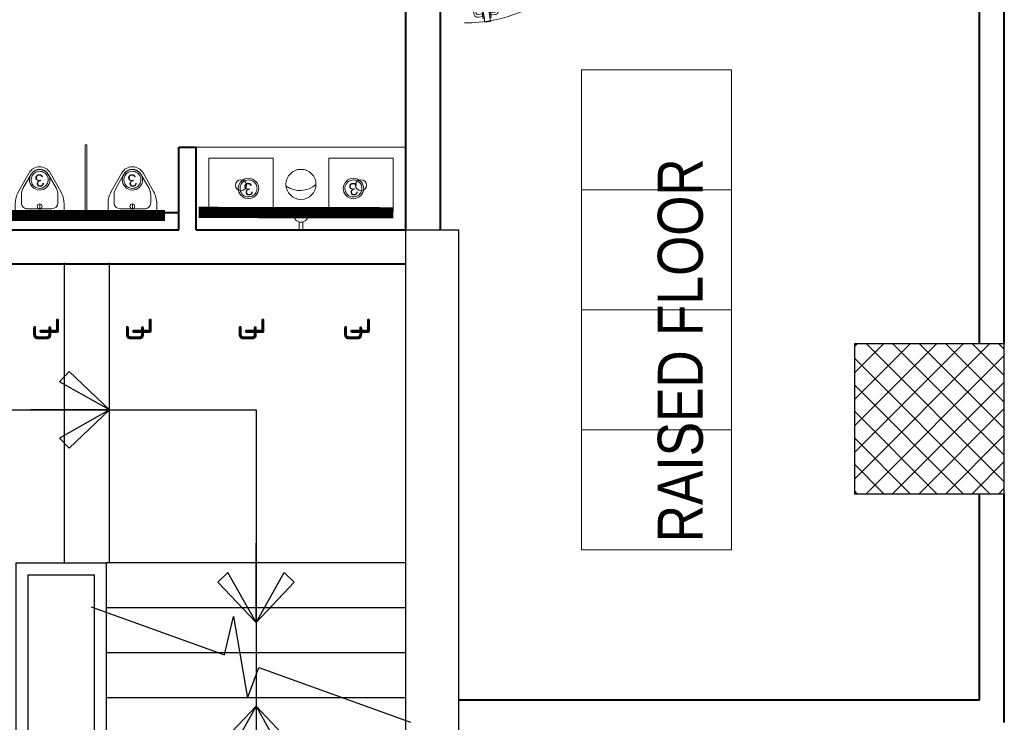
# Model space of a CAD drawing. Header units: inches. Extents: x 371717 to 373017, y 1317902 to 1318657.
# Tile 9 of 10: x 372778 to 373014, y 1318169 to 1318337. Entities that reach past the tile are written whole.
import ezdxf

# ---------------------------------------------------------------- set-up
doc = ezdxf.new("R2010")
doc.units = ezdxf.units.IN
doc.header["$LTSCALE"] = 35
doc.header["$MEASUREMENT"] = 0
for name, color, linetype in [('A-COLS', 4, 'Continuous'), ('A-STRS', 1, 'Continuous'), ('A-STRS-CUTLINE', 7, 'Continuous'), ('A-STRS-RAIL', 57, 'Continuous'), ('A-STRS-UP', 7, 'Continuous')]:
    doc.layers.add(name, color=color, linetype=linetype)
for name, color, linetype, lineweight in [('A-WALL', 7, 'Continuous', 40), ('COL HATCH', 8, 'Continuous', 13), ('FINISH - LAMINATE', 143, 'Continuous', 40), ('FLOORING', 116, 'Continuous', 5), ('I-CEIL-light', 150, 'Continuous', 0), ('I-Door', 30, 'Continuous', 15), ('I-Furn-Modl', 1, 'Continuous', 5), ('I-Graphics', 62, 'Continuous', 15), ('I-Misc-Patt', 181, 'Continuous', 15), ('P-Fixt', 6, 'Continuous', 15), ('SANITARY-FIXTURE', 6, 'Continuous', 18)]:
    doc.layers.add(name, color=color, linetype=linetype, lineweight=lineweight)
doc.layers.add('I-Clng-Dims', color=7, linetype='Continuous', lineweight=15, true_color=0xbd0f15)
doc.styles.add('dim-verdana', font='arial.ttf', dxfattribs={"height": 130})
doc.styles.add('Style-Arial', font='arial.ttf')

# ---------------------------------------------------------------- blocks, each defined once
blk = doc.blocks.new('ARROW')
for p, q in [((194.5889036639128, 187.3239801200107), (259.2230893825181, 255.2318923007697)), ((259.2230893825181, 255.2318923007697), (527.3820474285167, 0.0004275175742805)), ((527.3824462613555, 4.79114241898e-05), (194.5889036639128, 187.3239801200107)), ((527.3825215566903, 0), (0, 0)), ((527.3824462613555, -4.79114241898e-05), (194.5889036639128, -187.3239801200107)), ((259.2230893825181, -255.2318923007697), (527.3820474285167, -0.0004275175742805)), ((194.5889036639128, -187.3239801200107), (259.2230893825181, -255.2318923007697))]:
    blk.add_line(p, q)
blk = doc.blocks.new('D3 - LAM')
h = blk.add_hatch()
h.set_pattern_fill('ANSI31', color=256, scale=100, style=0)
h.set_pattern_definition([(45, (67656.76132512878, 125934.1515824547), (-8.838834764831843, 8.838834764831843), [])])
h.paths.add_polyline_path([(67766.98809023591, 126416.6872994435), (67729.94494428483, 126422.3054358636), (67656.76132512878, 125939.7697188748), (67693.80447107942, 125934.1515824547)])
for p, q in [((67620.16951555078, 125698.5018603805, 2.36761512e-08), (67766.5367538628, 126663.5732943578, 2.36761512e-08)), ((67657.2126615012, 125692.8837239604, 2.36761512e-08), (67803.57989981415, 126657.9551579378, 2.36761512e-08)), ((67692.39909980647, 126606.420021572, 2.36761512e-08), (67674.22435348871, 126486.5849499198, 2.36761512e-08)), ((67750.36493800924, 126607.6010779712, 2.36761512e-08), (67720.26542964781, 126612.1661099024, 2.36761512e-08)), ((67722.78908066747, 126628.8057864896, 2.36761512e-08), (67752.88858902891, 126624.2407545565, 2.36761512e-08)), ((67747.59940554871, 126608.0205115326, 2.36761512e-08), (67750.12305656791, 126624.6601881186, 2.36761512e-08)), ((67766.5367538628, 126663.5732943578, 2.36761512e-08), (67803.57989981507, 126657.9551579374, 2.36761512e-08)), ((67835.05136445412, 126611.7795645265, 2.36761512e-08), (67804.95185609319, 126616.3445964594, 2.36761512e-08)), ((67805.19373753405, 126599.285486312, 2.36761512e-08), (67807.71738855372, 126615.925162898, 2.36761512e-08)), ((67690.86403007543, 126484.0612988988, 2.36761512e-08), (67709.03877639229, 126603.8963705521, 2.36761512e-08)), ((67802.42820507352, 126599.7049198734, 2.36761512e-08), (67832.52771343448, 126595.13988794, 2.36761512e-08)), ((67822.622706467, 126464.0781630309, 2.36761512e-08), (67840.79745278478, 126583.9132346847, 2.36761512e-08)), ((67857.43712937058, 126581.3895836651, 2.36761512e-08), (67839.26238305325, 126461.5545120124, 2.36761512e-08)), ((67690.86403007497, 126484.0612988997, 2.36761512e-08), (67674.22435348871, 126486.5849499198, 2.36761512e-08)), ((67766.98809023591, 126416.6872994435, 2.36761512e-08), (67729.94494428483, 126422.3054358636, 2.36761512e-08)), ((67822.622706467, 126464.0781630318, 2.36761512e-08), (67839.26238305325, 126461.5545120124, 2.36761512e-08)), ((67693.80447107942, 125934.1515824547, 2.36761512e-08), (67656.76132512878, 125939.7697188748, 2.36761512e-08)), ((67589.86372985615, 125738.1882772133, 2.36761512e-08), (67589.86372985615, 125638.188277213, 2.36761512e-08)), ((67619.86372985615, 125713.188277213, 2.36761512e-08), (67619.86372985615, 125675.1882772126, 2.36761512e-08)), ((67620.16951555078, 125698.5018603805, 2.36761512e-08), (67657.2126615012, 125692.8837239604, 2.36761512e-08)), ((68639.86372985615, 125738.1882772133, 2.36761512e-08), (68639.86372985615, 125638.188277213, 2.36761512e-08))]:
    blk.add_line(p, q)
at = {"elevation": 2.36761512e-08}
for points in [[(67747.93826616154, 126591.6008329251), (67755.33055092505, 126640.3418144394), (67762.84061148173, 126639.2028036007), (67755.44832671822, 126590.4618220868)], [(67800.00153322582, 126583.704674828), (67807.39381798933, 126632.4456563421), (67799.88375743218, 126633.5846671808), (67792.49147266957, 126584.8436856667)], [(67589.86372985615, 125726.0848001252), (67601.86372985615, 125726.0848001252), (67601.86372985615, 125647.3494424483), (67589.86372985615, 125647.3494424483)], [(68639.86372985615, 125726.0848001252), (68627.86372985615, 125726.0848001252), (68627.86372985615, 125647.3494424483), (68639.86372985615, 125647.3494424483)]]:
    blk.add_lwpolyline(points, close=True, dxfattribs=at)
for points in [[(67601.86372985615, 125738.188277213), (67619.86372985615, 125738.188277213), (67619.86372985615, 125638.188277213), (67601.86372985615, 125638.188277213), (67601.86372985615, 125682.188277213), (67611.86372985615, 125682.188277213), (67611.86372985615, 125694.188277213), (67601.86372985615, 125694.188277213), (67601.86372985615, 125738.188277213)], [(68627.86372985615, 125738.188277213), (68609.86372985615, 125738.188277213), (68609.86372985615, 125638.188277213), (68627.86372985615, 125638.188277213), (68627.86372985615, 125682.188277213), (68617.86372985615, 125682.188277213), (68617.86372985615, 125694.188277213), (68627.86372985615, 125694.188277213), (68627.86372985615, 125738.188277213)]]:
    blk.add_lwpolyline(points, dxfattribs=at)
for centre, radius, start, end in [((67636.52935492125, 125694.188277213, 2.36761512e-08), 973.3343749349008, 0, 90.37747102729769), ((67718.78697269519, 126602.4179135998, 2.36761512e-08), 26.68963663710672, 81.3349277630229, 171.3759776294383), ((67718.78697269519, 126602.4179135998, 2.36761512e-08), 9.859673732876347, 81.3759776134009, 171.3759776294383), ((67831.04925648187, 126585.3916916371, 2.36761512e-08), 26.68963663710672, 351.3759776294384, 81.41702740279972), ((67831.04925648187, 126585.3916916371, 2.36761512e-08), 9.859673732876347, 351.3759776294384, 81.3759776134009)]:
    blk.add_arc(centre, radius, start, end)
blk = doc.blocks.new('3W-LED')
at = {"extrusion": (-6.119913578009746e-06, -1.097877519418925e-16, 0.9999999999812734)}
blk.add_ellipse((0.0001543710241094, 0.0038226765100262, -4.997930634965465), major_axis=(21.16902794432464, 21.25728710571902, 0.0001295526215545), ratio=0.999999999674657, start_param=3.139520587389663, end_param=9.422705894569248, dxfattribs=at)
blk.add_open_spline([(-17.67736977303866, -17.67399221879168, -4.998038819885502), (-16.64005430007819, -18.7112906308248, -4.998032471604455), (-15.5112189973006, -19.65703455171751, -4.998025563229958), (-12.2838565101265, -21.90959290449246, -4.998005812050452), (-10.04888725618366, -23.02032699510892, -4.997992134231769), (-5.351445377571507, -24.54113782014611, -4.997963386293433), (-2.889573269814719, -24.951020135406, -4.997948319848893), (2.047217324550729, -25.03423313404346, -4.997918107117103), (4.521504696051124, -24.7075531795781, -4.997902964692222), (9.26753217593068, -23.34591852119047, -4.997873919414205), (11.53866555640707, -22.31113788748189, -4.997860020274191), (15.6804380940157, -19.62328632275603, -4.997834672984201), (17.55054777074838, -17.9705590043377, -4.997823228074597), (20.72721850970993, -14.19066630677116, -4.997803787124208), (22.03337346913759, -12.06398414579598, -4.997795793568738), (23.96817886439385, -7.521368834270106, -4.997783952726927), (24.59658195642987, -5.106016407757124, -4.997780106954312), (25.12095445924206, -0.1964482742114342, -4.997776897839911), (25.01685683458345, 2.297139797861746, -4.997777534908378), (24.08511113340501, 7.145920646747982, -4.997783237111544), (23.25758217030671, 9.500493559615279, -4.997788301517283), (20.95089546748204, 13.86604303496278, -4.997802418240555), (19.47203261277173, 15.87646150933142, -4.997811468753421), (15.99137216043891, 19.37843646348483, -4.997832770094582), (13.99001952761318, 20.86954525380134, -4.997845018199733), (9.638633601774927, 23.20284041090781, -4.997871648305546), (7.2891565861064, 24.04472849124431, -4.997886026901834), (2.446154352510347, 25.00605837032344, -4.997915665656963), (-0.0467517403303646, 25.1253772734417, -4.997930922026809), (-4.959429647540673, 24.63098718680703, -4.997960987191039), (-7.378573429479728, 24.0173413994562, -4.997975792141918), (-11.93291596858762, 22.11030447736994, -4.998003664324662), (-14.06753250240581, 20.81715713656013, -4.998016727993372), (-17.86674816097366, 17.6636216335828, -4.998039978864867), (-19.53086159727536, 15.80363661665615, -4.998050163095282), (-22.24394836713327, 11.67835044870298, -4.998066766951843), (-23.29257486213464, 9.413576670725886, -4.998073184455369), (-24.6831583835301, 4.675950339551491, -4.998081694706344), (-25.02493763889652, 2.203703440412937, -4.998083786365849), (-24.97186502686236, -2.733503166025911, -4.998083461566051), (-24.57701994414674, -5.197831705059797, -4.998081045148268), (-23.08491508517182, -9.904470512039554, -4.998071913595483), (-21.98784605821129, -12.14617908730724, -4.998065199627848), (-19.72609245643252, -15.42924135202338, -4.99805135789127), (-18.75075641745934, -16.60062322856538, -4.998045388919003), (-17.67736977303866, -17.67399221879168, -4.998038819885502)], degree=3, knots=[3.139520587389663, 3.139520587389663, 3.139520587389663, 3.139520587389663, 3.315557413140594, 3.315557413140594, 3.611806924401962, 3.611806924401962, 3.908056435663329, 3.908056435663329, 4.204305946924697, 4.204305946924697, 4.500555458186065, 4.500555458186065, 4.796804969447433, 4.796804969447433, 5.0930544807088, 5.0930544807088, 5.389303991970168, 5.389303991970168, 5.685553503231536, 5.685553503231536, 5.981803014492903, 5.981803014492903, 6.278052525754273, 6.278052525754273, 6.57430203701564, 6.57430203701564, 6.870551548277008, 6.870551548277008, 7.166801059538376, 7.166801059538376, 7.463050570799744, 7.463050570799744, 7.759300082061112, 7.759300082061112, 8.05554959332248, 8.05554959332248, 8.351799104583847, 8.351799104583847, 8.648048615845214, 8.648048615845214, 8.944298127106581, 8.944298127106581, 9.240547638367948, 9.240547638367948, 9.422705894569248, 9.422705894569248, 9.422705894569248, 9.422705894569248])
at = {"ltscale": 10, "insert": (-13.10377881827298, 20.01351384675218, -5.212186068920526), "char_height": 36, "width": 21797.75876236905, "attachment_point": 1}
blk.add_mtext('3', dxfattribs=at)
blk = doc.blocks.new('SD')
at = {"layer": 'I-Graphics', "elevation": -2.386529e-10}
blk.add_lwpolyline([(23809118.34124341, -485641.6898942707), (23809118.34124341, -485616.6898942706), (23809068.34124341, -485616.6898942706), (23809068.34124341, -485641.6898942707)], close=True, dxfattribs=at)
at = {"layer": 'I-Graphics'}
blk.add_circle((23809168.34124341, -485629.1898942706), 50, dxfattribs=at)
blk = doc.blocks.new('A$C57E23FEF')
at = {"layer": 'P-Fixt'}
for p, q in [((165.8397434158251, 303.8608960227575), (41.17680237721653, 233.1807829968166)), ((145.7769436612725, 273.8057829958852), (49.19149918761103, 219.0447603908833)), ((239.6877864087, 284.3756699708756), (185.8504276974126, 284.3756699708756)), ((292.500286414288, 325.0006699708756), (245.9867114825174, 325.0006699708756)), ((304.6877864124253, 312.8131699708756), (304.6877864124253, 12.1881699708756)), ((280.3127864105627, 81.2506699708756), (280.3127864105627, 243.7506699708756)), ((304.6877864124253, 162.5006699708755), (247.8127864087, 162.5006699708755)), ((165.8397434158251, 21.1404439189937), (41.17680237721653, 91.82055694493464)), ((145.7769436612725, 51.19555694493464), (49.19149918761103, 105.9565795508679)), ((239.6877864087, 40.6256699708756), (185.8504276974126, 40.62566996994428)), ((292.500286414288, 0.0006699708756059), (245.9867114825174, 0.0006699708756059))]:
    blk.add_line(p, q, dxfattribs=at)
blk.add_circle((264.0627864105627, 162.5006699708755), 16.25, dxfattribs=at)
for centre, radius, start, end in [((185.8504276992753, 203.1256699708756), 81.25, 90.00000000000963, 119.5519238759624), ((245.9867114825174, 162.5006699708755), 162.5, 90.0000000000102, 119.5519238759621), ((239.6877864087, 243.7506699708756), 40.625, 6.0119e-12, 90.0000000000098), ((292.5002864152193, 312.8131699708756), 12.1875, 1.01593e-11, 90.00000000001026), ((81.25028641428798, 162.5006699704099), 81.25, 119.5519238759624, 240.448076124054), ((81.25028641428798, 162.5006699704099), 65, 119.5519238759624, 240.448076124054), ((239.6877864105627, 81.2506699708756), 40.625, 270.0000000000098, 5.9101e-12), ((185.8504276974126, 121.8756699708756), 81.25, 240.448076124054, 270.00000000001), ((245.9867114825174, 162.5006699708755), 162.5, 240.448076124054, 270.00000000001), ((292.5002864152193, 12.18816997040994), 12.1875, 270.0000000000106, 1.01593e-11)]:
    blk.add_arc(centre, radius, start, end, dxfattribs=at)

msp = doc.modelspace()

# ---------------------------------------------------------------- hatches: boundary and pattern name
at = {"layer": 'COL HATCH'}
h = msp.add_hatch(dxfattribs=at)
h.set_pattern_fill('ANSI37', color=256, scale=35.99999997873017, angle=90, style=0)
h.set_pattern_definition([(135, (420448.5703637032, 1304807.261641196), (-3.181980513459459, -3.181980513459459), []), (225, (420448.5703637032, 1304807.261641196), (3.181980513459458, -3.181980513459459), [])])
h.paths.add_polyline_path([(372978.0209389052, 1318259.55999989), (372978.0209389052, 1318223.559999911), (373014.0209388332, 1318223.559999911), (373014.0209388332, 1318259.55999989)])

# ---------------------------------------------------------------- linework, layer by layer
at = {"layer": 'A-COLS', "elevation": -0.05766992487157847}
msp.add_lwpolyline([(372870.3809389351, 1318160.919999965), (372870.3809389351, 1318286.91999989), (372882.9809389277, 1318286.91999989), (372882.9809389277, 1318160.919999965)], close=True, dxfattribs=at)
at = {"layer": 'A-COLS', "ltscale": 2.5}
for points, elevation in [([(373014.0209388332, 1318223.559999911), (373014.0209388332, 1318259.55999989), (372978.0209388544, 1318259.55999989), (372978.0209388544, 1318223.559999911)], -0.05685293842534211), ([(373014.020938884, 1318223.559999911), (373014.020938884, 1318259.55999989), (372978.0209389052, 1318259.55999989), (372978.0209389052, 1318223.559999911)], -0.05681419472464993)]:
    msp.add_lwpolyline(points, close=True, dxfattribs=dict(at, elevation=elevation))
at = {"layer": 'A-STRS'}
for p, q in [((372788.405173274, 1318206.999999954, -0.05596148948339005), (372788.405173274, 1318278.999999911, -0.05596148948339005)), ((372799.2051732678, 1318206.999999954, -0.05596148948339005), (372799.2051732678, 1318278.999999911, -0.05596148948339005)), ((372870.3809393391, 1318206.999999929, -0.05596148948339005), (372798.3809393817, 1318206.999999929, -0.05596148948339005)), ((372870.3809393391, 1318196.199999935, -0.05596148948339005), (372798.3809393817, 1318196.199999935, -0.05596148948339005)), ((372870.3809393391, 1318185.399999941, -0.05596148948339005), (372798.3809393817, 1318185.399999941, -0.05596148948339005)), ((372870.3809393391, 1318174.599999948, -0.05596148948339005), (372798.3809393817, 1318174.599999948, -0.05596148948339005))]:
    msp.add_line(p, q, dxfattribs=at)
at = {"layer": 'A-STRS-CUTLINE', "elevation": -0.05766992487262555}
msp.add_lwpolyline([(372794.8154974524, 1318196.452198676), (372826.8093817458, 1318184.887274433), (372828.9535186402, 1318194.116495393), (372832.3672197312, 1318174.504295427), (372835.0942766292, 1318181.892508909), (372871.4735266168, 1318168.742393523)], dxfattribs=at)
at = {"layer": 'A-STRS-RAIL', "elevation": -0.05766992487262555}
for points in [[(372776.7809393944, 1318206.999999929), (372798.3809393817, 1318206.999999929), (372798.3809393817, 1318109.799999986), (372776.7809393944, 1318109.799999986)], [(372779.6609393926, 1318204.11999993), (372795.5009393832, 1318204.11999993), (372795.5009393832, 1318112.679999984), (372779.6609393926, 1318112.679999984)]]:
    msp.add_lwpolyline(points, close=True, dxfattribs=at)
at = {"layer": 'A-STRS-UP'}
msp.add_line((372834.3809393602, 1318196.868270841, -0.05596148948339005), (372834.3809393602, 1318109.799999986, -0.05596148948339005), dxfattribs=at)
at = {"layer": 'A-STRS-UP', "elevation": -0.05766992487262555}
msp.add_lwpolyline([(372740.7809394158, 1318119.468288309), (372740.7809394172, 1318243.668288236), (372834.3809393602, 1318243.668288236), (372834.3809393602, 1318196.868270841)], dxfattribs=at)
at = {"layer": 'A-WALL'}
for p, q in [((372870.3809389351, 1318286.91999986, -0.05596148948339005), (372870.3809389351, 1318379.619999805, -0.05596148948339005)), ((373014.0209388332, 1318259.55999989, -0.05685293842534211), (373014.0209388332, 1318374.219999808, -0.05591005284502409)), ((372878.6609389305, 1318286.919999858, -0.05596148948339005), (372878.6609389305, 1318368.819999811, -0.05596148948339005)), ((373008.0809388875, 1318259.55999989, -0.05810220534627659), (373008.0809388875, 1318368.819999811, -0.05810220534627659)), ((372815.8409389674, 1318286.91999989, -0.05766992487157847), (372815.8409389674, 1318306.719999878, -0.05766992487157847)), ((372815.8409389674, 1318306.719999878, -0.05766992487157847), (372819.980938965, 1318306.719999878, -0.05766992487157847)), ((372819.980938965, 1318286.91999989, -0.05766992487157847), (372819.980938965, 1318306.719999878, -0.05766992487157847)), ((372749.0609390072, 1318291.059999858, -0.05596148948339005), (372815.8409389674, 1318291.059999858, -0.05596148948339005)), ((372749.0609390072, 1318286.91999986, -0.05596148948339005), (372815.8409389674, 1318286.91999986, -0.05596148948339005)), ((372819.980938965, 1318286.91999986, -0.05596148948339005), (372870.3809389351, 1318286.91999986, -0.05596148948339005)), ((372870.3809389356, 1318278.639999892, -0.05596148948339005), (372704.7809390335, 1318278.639999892, -0.05596148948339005)), ((373008.0809388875, 1318174.05999994, -0.05786402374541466), (373008.0809388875, 1318223.559999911, -0.05810361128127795)), ((373014.020938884, 1318168.659999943, -0.05778561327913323), (373014.020938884, 1318223.559999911, -0.05805133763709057)), ((372882.9809389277, 1318174.05999994, -0.05681350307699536), (373008.0809388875, 1318174.05999994, -0.05694215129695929))]:
    msp.add_line(p, q, dxfattribs=at)
at = {"layer": 'FINISH - LAMINATE', "color": 131, "ltscale": 4, "true_color": 0x66ffff, "const_width": 2.699999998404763, "elevation": -0.05596148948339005}
for points in [[(372750.4109390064, 1318290.319598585), (372812.5109389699, 1318290.319598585)], [(372820.6109389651, 1318291.068904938), (372867.3209389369, 1318290.972460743)]]:
    msp.add_lwpolyline(points, dxfattribs=at)
at = {"layer": 'I-Misc-Patt', "elevation": -0.05686237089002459}
for points in [[(372912.5009389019, 1318296.459999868), (372948.5009388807, 1318296.459999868), (372948.5009388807, 1318325.259999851), (372912.5009389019, 1318325.259999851)], [(372912.5009389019, 1318267.659999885), (372948.5009388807, 1318267.659999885), (372948.5009388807, 1318296.459999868), (372912.5009389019, 1318296.459999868)], [(372912.5009389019, 1318238.859999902), (372948.5009388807, 1318238.859999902), (372948.5009388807, 1318267.659999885), (372912.5009389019, 1318267.659999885)], [(372912.5009389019, 1318210.059999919), (372948.5009388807, 1318210.059999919), (372948.5009388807, 1318238.859999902), (372912.5009389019, 1318238.859999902)]]:
    msp.add_lwpolyline(points, close=True, dxfattribs=at)
at = {"layer": 'P-Fixt', "elevation": -0.05596148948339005}
msp.add_lwpolyline([(372793.3649389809, 1318307.259999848), (372793.3649389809, 1318291.059999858), (372793.7969389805, 1318291.059999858), (372793.7969389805, 1318307.259999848)], close=True, dxfattribs=at)
at = {"layer": 'SANITARY-FIXTURE'}
msp.add_line((372819.980938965, 1318306.712227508, -0.05924795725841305), (372870.3809389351, 1318306.712227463, -0.05924795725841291), dxfattribs=at)
for points, elevation in [([(372823.0409389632, 1318304.106113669), (372838.5209389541, 1318304.106113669), (372838.5209389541, 1318291.326113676), (372823.0409389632, 1318291.326113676)], -0.05924795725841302), ([(372851.8409389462, 1318304.106113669), (372867.3209389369, 1318304.106113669), (372867.3209389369, 1318291.326113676), (372851.8409389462, 1318291.326113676)], -0.05924795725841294)]:
    msp.add_lwpolyline(points, close=True, dxfattribs=dict(at, elevation=elevation))
for centre, radius in [((372845.18093895, 1318297.806113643, -0.05924795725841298), 3.599999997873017), ((372830.7809389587, 1318297.601224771, -0.05924795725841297), 1.325795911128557), ((372859.5809389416, 1318297.601224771, -0.05924795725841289), 1.325795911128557)]:
    msp.add_circle(centre, radius, dxfattribs=at)
msp.add_arc((372844.9493160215, 1318301.97553195, -0.05924795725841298), 5.662630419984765, 233.776877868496, 312.5824693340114, dxfattribs=at)

# ---------------------------------------------------------------- block references
at = {"layer": 'A-STRS-UP', "extrusion": (0, 0, -1), "yscale": 0.03599999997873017}
for p, xscale, zscale, rotation in [((-372780.2193748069, 1318243.668272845, 0.05766992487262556), 0.03599999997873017, -0.03599999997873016, 180), ((-372834.3809393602, 1318211.663266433, 0.0585613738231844), 0.03599999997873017, -0.03599999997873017, 270), ((-372834.3809393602, 1318153.560892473, 0.05766992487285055), -0.03599999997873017, -0.03599999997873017, 270)]:
    msp.add_blockref('ARROW', p, dxfattribs=dict(at, xscale=xscale, zscale=zscale, rotation=rotation))
at = {"layer": 'I-CEIL-light', "extrusion": (-6.023162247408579e-06, -1.083909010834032e-06, 0.9999999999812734), "xscale": 0.08173603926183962, "yscale": 0.08173603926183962, "zscale": 0.08173603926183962, "rotation": 190.2015762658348}
for p in [(372782.4508893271, 1318298.89017983, -3.322768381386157), (372804.7108691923, 1318298.889870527, -3.73198298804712), (372832.5809318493, 1318296.819996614, -3.731787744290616), (372857.7808864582, 1318296.820305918, -3.322574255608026)]:
    msp.add_blockref('3W-LED', p, dxfattribs=at)
at = {"layer": 'I-Door', "xscale": -0.03599522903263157, "yscale": 0.03599522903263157, "zscale": 0.0359952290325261, "rotation": 180}
msp.add_blockref('D3 - LAM', (370450.0683136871, 1322895.979982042, -0.05596149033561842), dxfattribs=at)
at = {"layer": 'I-Furn-Modl', "color": 0, "xscale": -0.03599999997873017, "yscale": 0.03599999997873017, "zscale": 0.03599999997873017, "rotation": 270}
msp.add_blockref('SD', (390327.8317648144, 461160.4602215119, -0.05596148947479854), dxfattribs=at)
at = {"layer": 'P-Fixt', "extrusion": (0.0198223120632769, -0.01981846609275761, 0.9996070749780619), "xscale": -0.03599999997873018, "yscale": 0.03599999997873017, "zscale": 0.03599999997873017, "rotation": 45.0055589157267}
msp.add_blockref('A$C57E23FEF', (1195846.299341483, 668200.496361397, -18737.15253826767), dxfattribs=at)
at = {"layer": 'P-Fixt', "extrusion": (-0.01982231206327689, -0.0198184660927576, 0.9996070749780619), "xscale": 0.03599999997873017, "yscale": 0.03599999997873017, "zscale": 0.03599999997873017, "rotation": 314.994441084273}
msp.add_blockref('A$C57E23FEF', (-668687.7138773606, 1195254.208198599, -33516.41393138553), dxfattribs=at)

# ---------------------------------------------------------------- texts
at = {"layer": 'FLOORING', "color": 1, "true_color": 0xeb0000, "insert": (372930.8352560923, 1318257.97018866, -0.05515641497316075), "char_height": 10.79999999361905, "attachment_point": 2, "rotation": 90, "style": 'Style-Arial'}
msp.add_mtext('{\\fArial Narrow|b0|i0|c0|p34;RAISED FLOOR}', dxfattribs=at)
at = {"layer": 'I-Clng-Dims', "char_height": 7.199999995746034, "width": 21.62450893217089, "attachment_point": 1, "rotation": 89.99999999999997, "style": 'dim-verdana'}
for insert in [(372779.1430859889, 1318259.912151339, -0.0559614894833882), (372801.4030204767, 1318259.912151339, -0.05596148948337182), (372828.4810831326, 1318259.912009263, -0.03863195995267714), (372853.7890352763, 1318259.908653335, 0.370703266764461)]:
    msp.add_mtext('{\\fISOCPEUR|b0|i0|c0|p34;℄}', dxfattribs=dict(at, insert=insert))

doc.saveas('drawing.dxf')
